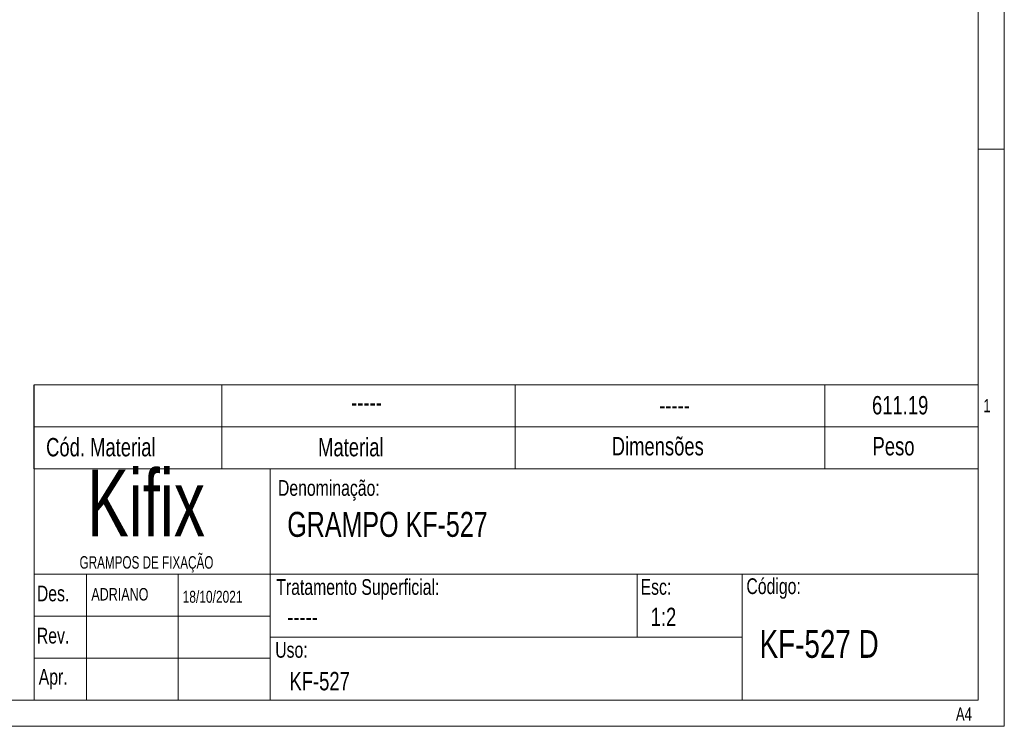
# Model space of a CAD drawing. Header units: millimetres. Extents: x 0 to 420, y 0 to 297.
# Tile 6 of 12: x 233 to 420, y 0 to 135. Entities that reach past the tile are written whole.
import ezdxf

# ---------------------------------------------------------------- set-up
doc = ezdxf.new("R2010")
doc.units = ezdxf.units.MM
doc.layers.add('DEFAULT', color=179, linetype='Continuous')
doc.layers.add('FORMATO', color=179, linetype='Continuous')
doc.styles.add('SLDTEXTSTYLE0', font='TXT', dxfattribs={"width": 0.75})
doc.styles.add('SLDTEXTSTYLE1', font='TXT', dxfattribs={"width": 0.744681})
doc.styles.add('SLDTEXTSTYLE2', font='TXT', dxfattribs={"width": 0.7})

# ---------------------------------------------------------------- blocks, each defined once
blk = doc.blocks.new('SW_NOTE_0')
at = {"layer": 'FORMATO', "color": 0, "attachment_point": 2, "style": 'SLDTEXTSTYLE2'}
for s, insert, char_height in [('Kifix', (18.45, 16.37), 12.7), ('GRAMPOS DE FIXAÇÃO', (18.52, -0.11), 2.3813)]:
    blk.add_mtext(s, dxfattribs=dict(at, insert=insert, char_height=char_height))

msp = doc.modelspace()

# ---------------------------------------------------------------- linework, layer by layer
at = {"layer": 'DEFAULT', "color": 7, "linetype": 'Continuous', "lineweight": 18}
for p, q in [((235.372707, 65.274863), (415.372707, 65.274863)), ((271.204873, 49.274863), (271.204873, 65.274863)), ((327.107144, 49.274863), (327.107144, 65.274863)), ((386.157019, 49.274863), (386.157019, 65.274863)), ((415.372707, 65.274863), (415.372707, 57.274863)), ((415.372707, 57.274863), (235.372707, 57.274863)), ((235.372707, 57.274863), (415.372707, 57.274863)), ((415.372707, 57.274863), (415.372707, 49.274863)), ((415.372707, 49.274863), (235.372707, 49.274863))]:
    msp.add_line(p, q, dxfattribs=at)
at = {"layer": 'FORMATO', "color": 7, "linetype": 'Continuous', "lineweight": 18}
for p, q in [((420.372707, 297.169042), (420.372707, 0.169042)), ((415.372707, 5.169042), (415.372707, 292.169042)), ((415.372707, 110.169042), (420.372707, 110.169042)), ((235.372707, 49.274863), (415.372707, 49.274863)), ((235.372707, 5.169042), (235.372707, 49.274863)), ((280.372707, 49.274863), (280.372707, 5.169042)), ((415.372707, 5.169042), (415.372707, 49.274863)), ((235.372707, 29.169042), (415.372707, 29.169042)), ((245.372707, 29.169042), (245.372707, 5.169042)), ((262.872707, 29.169042), (262.872707, 5.169042)), ((350.372707, 29.169042), (350.372707, 17.169042)), ((370.372707, 29.169042), (370.372707, 5.169042)), ((235.372707, 21.169042), (280.372707, 21.169042)), ((280.372707, 17.169042), (370.372707, 17.169042)), ((235.372707, 13.169042), (280.372707, 13.169042)), ((420.372707, 0.169042), (420.372707, 6.469042)), ((25.372707, 5.169042), (415.372707, 5.169042)), ((235.372707, 5.169042), (415.372707, 5.169042)), ((420.372707, 0.169042), (0.372707, 0.169042))]:
    msp.add_line(p, q, dxfattribs=at)
at = {"layer": 'FORMATO'}
msp.add_line((235.372707, 49.274863), (235.372707, 65.274863), dxfattribs=at)

# ---------------------------------------------------------------- block references
at = {"layer": 'FORMATO', "color": 7}
msp.add_blockref('SW_NOTE_0', (238.291645, 32.707446), dxfattribs=at)

# ---------------------------------------------------------------- texts
at = {"layer": 'DEFAULT', "color": 7, "style": 'SLDTEXTSTYLE0'}
for s, insert, char_height, attachment_point in [('611.19', (400.515403, 63.119593), 3.5, 2), ('-----', (298.762035, 63.655075), 3.5, 2), ('-----', (357.491697, 63.119593), 3.5, 2), ('Cód. Material', (237.670666, 55.125302), 3.5, 1), ('Material', (289.535646, 55.125302), 3.5, 1), ('Dimensões', (345.518152, 55.309772), 3.5, 1), ('Peso', (395.249527, 55.309772), 3.5, 1), ('GRAMPO KF-527', (283.648975, 41.042673), 4.7625, 1), ('ADRIANO', (246.300867, 26.524552), 2.38125, 1), ('18/10/2021', (263.707512, 25.99821), 2.275, 1), ('1:2', (352.946507, 22.770264), 3.5, 1), ('-----', (283.648975, 22.770264), 3.5, 1), ('KF-527 D', (373.710921, 18.511283), 5.2916667, 1), ('KF-527', (284.074654, 10.526379), 3.5, 1)]:
    msp.add_mtext(s, dxfattribs=dict(at, insert=insert, char_height=char_height, attachment_point=attachment_point))
at = {"layer": 'FORMATO', "color": 7, "attachment_point": 1}
for s, insert, char_height, style in [('1', (416.383949, 62.54448), 2.5, 'SLDTEXTSTYLE1'), ('Denominação:', (281.880615, 47.101104), 3, 'SLDTEXTSTYLE0'), ('Tratamento Superficial:', (281.555481, 28.220347), 3, 'SLDTEXTSTYLE0'), ('Esc:', (351.023834, 28.23814), 3, 'SLDTEXTSTYLE0'), ('Código:', (371.196827, 28.377053), 3, 'SLDTEXTSTYLE0'), ('Des.', (235.911281, 26.994516), 3, 'SLDTEXTSTYLE0'), ('Rev.', (235.907913, 18.951259), 3, 'SLDTEXTSTYLE0'), ('Uso:', (281.35214, 16.236104), 3, 'SLDTEXTSTYLE0'), ('Apr.', (236.261526, 11.109694), 3, 'SLDTEXTSTYLE0'), ('A4', (411.145816, 3.753552), 2.5, 'SLDTEXTSTYLE1')]:
    msp.add_mtext(s, dxfattribs=dict(at, insert=insert, char_height=char_height, style=style))

doc.saveas('drawing.dxf')
